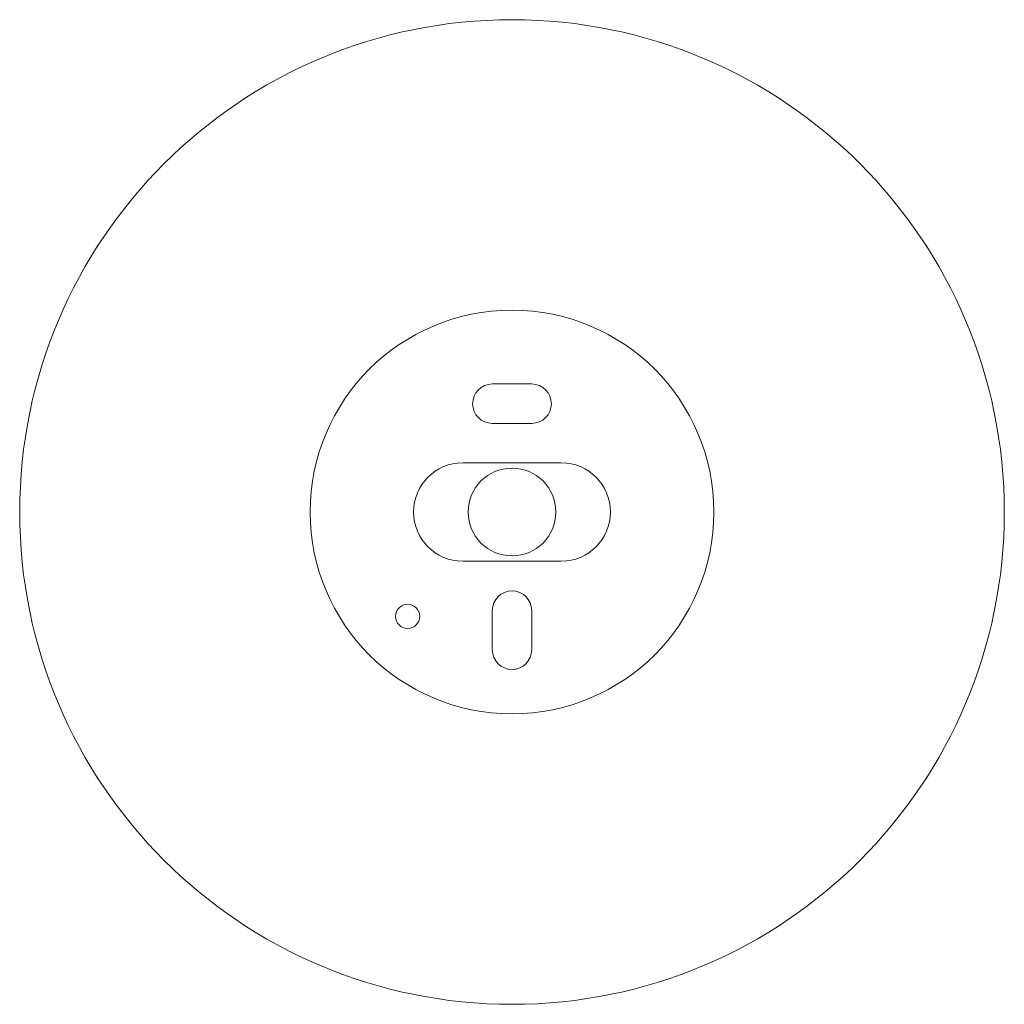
# Model space of a CAD drawing. Header units: millimetres. Extents: x 106 to 314, y -253 to -44.
import ezdxf

# ---------------------------------------------------------------- set-up
doc = ezdxf.new("R2010")
doc.units = ezdxf.units.MM
doc.header["$MEASUREMENT"] = 0
doc.layers.add('Laag 1', color=7, linetype='Continuous', lineweight=0)

msp = doc.modelspace()

# ---------------------------------------------------------------- linework, layer by layer
at = {"layer": 'Laag 1', "color": 18, "lineweight": 9, "true_color": 0x000000}
for p, q in [((205.92, -121.45), (214.24, -121.45)), ((214.24, -129.78), (205.92, -129.78)), ((199.67, -138.11), (220.49, -138.11)), ((220.49, -158.93), (199.67, -158.93)), ((205.92, -177.67), (205.92, -169.34)), ((214.24, -169.34), (214.24, -177.67))]:
    msp.add_line(p, q, dxfattribs=at)
for centre, radius in [((210.08, -148.52), 104.1), ((210.08, -148.52), 42.68), ((210.08, -148.52), 9.28), ((188, -170.6), 2.56)]:
    msp.add_circle(centre, radius, dxfattribs=at)
for points in [[(205.92, -121.45), (203.62, -121.45), (201.75, -123.32), (201.75, -125.62), (201.75, -127.92), (203.62, -129.78), (205.92, -129.78)], [(214.24, -129.78), (216.54, -129.78), (218.41, -127.92), (218.41, -125.62), (218.41, -123.32), (216.54, -121.45), (214.24, -121.45)], [(199.67, -138.11), (193.92, -138.11), (189.26, -142.77), (189.26, -148.52), (189.26, -154.27), (193.92, -158.93), (199.67, -158.93)], [(220.49, -158.93), (226.24, -158.93), (230.9, -154.27), (230.9, -148.52), (230.9, -142.77), (226.24, -138.11), (220.49, -138.11)], [(214.24, -169.34), (214.24, -167.04), (212.38, -165.18), (210.08, -165.18), (207.78, -165.18), (205.92, -167.04), (205.92, -169.34)], [(205.92, -177.67), (205.92, -179.97), (207.78, -181.83), (210.08, -181.83), (212.38, -181.83), (214.24, -179.97), (214.24, -177.67)]]:
    msp.add_open_spline(points, degree=3, knots=[0, 0, 0, 0, 1, 1, 1, 2, 2, 2, 2], dxfattribs=at)

doc.saveas('drawing.dxf')
